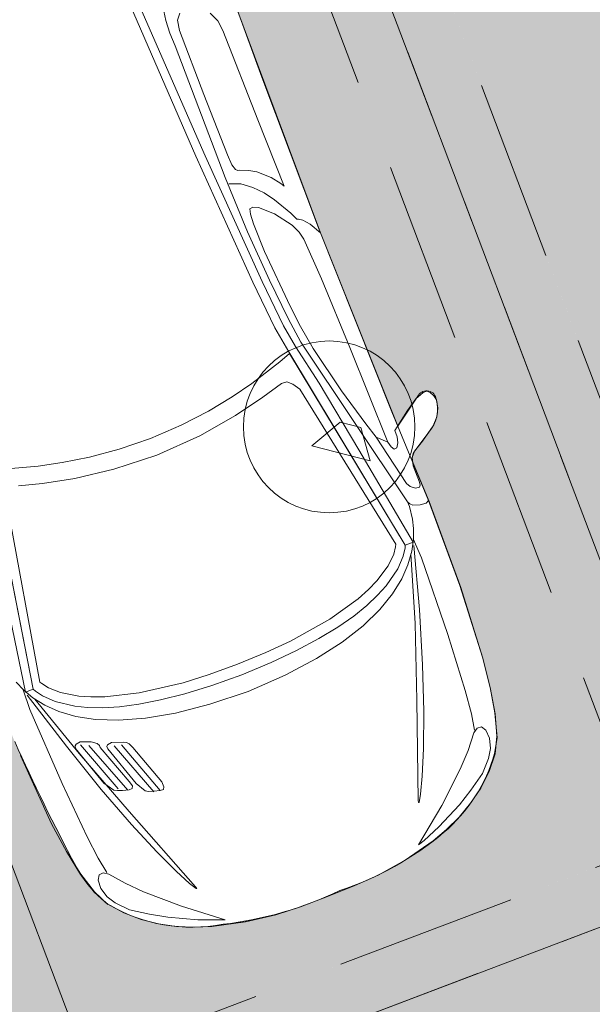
# Model space of a CAD drawing. Header units: millimetres. Extents: x -128777 to 62214, y -97338 to 68850.
# Tile 15 of 102: x -84133 to -82131, y -32711 to -29273. Entities that reach past the tile are written whole.
import ezdxf

# ---------------------------------------------------------------- set-up
doc = ezdxf.new("R2010")
doc.units = ezdxf.units.MM
doc.header["$LTSCALE"] = 200
doc.linetypes.add('HIDDEN2', pattern=[4.7625, 3.175, -1.5875])
for name, color, linetype, lineweight in [('A-ANNO-DIMS', 1, 'Continuous', 9), ('A-ANNO-DIMS-200', 1, 'Continuous', 9), ('A-DETL', 1, 'Continuous', 25), ('A-DETL-MBND', 170, 'HIDDEN2', 13), ('A-DETL-PATT', 9, 'Continuous', 13), ('A-FLOR-PATT', 8, 'Continuous', 13), ('C-PKNG', 1, 'Continuous', 13)]:
    doc.layers.add(name, color=color, linetype=linetype, lineweight=lineweight)
doc.layers.add('A-DETL-GENF', color=92, linetype='Continuous', lineweight=13, transparency=0.3)
doc.styles.add('Tahoma_1', font='tahoma.ttf', dxfattribs={"height": 342.777778})
doc.dimstyles.new('P_L_1_8', dxfattribs={"dimscale": 304.8, "dimtxt": 360, "dimasz": 1.312336, "dimexe": 0.853018, "dimexo": 0.0625, "dimgap": 0.19685, "dimtad": 1, "dimdec": 0, "dimzin": 0, "dimdsep": 46, "dimtxsty": 'Tahoma_1', "dimblk1": 'DOTSMALL', "dimblk2": 'DOTSMALL', "dimsah": 1, "dimcen": 0.09, "dimdle": 0.853018, "dimadec": 1, "dimazin": 0, "dimtfac": 1, "dimtdec": 0, "dimtix": 1, "dimtmove": 0, "dimatfit": 3, "dimfxl": 1, "dimtvp": 1, "dimtolj": 1, "dimtzin": 0, "dimarcsym": 0})

# ---------------------------------------------------------------- blocks, each defined once
blk = doc.blocks.new('90_P_L_parkeervak_type2 - 2500x5000-V12-Situatie')
at = {"layer": 'A-DETL-PATT'}
blk.add_hatch(color=256, dxfattribs=at).paths.add_polyline_path([(2300, 4800), (200, 4800), (200, 200), (2300, 200), (2300, 3859.3)], flags=0)
at = {"layer": 'A-DETL-MBND'}
for p, q in [((2500, 0.2), (2500, 5000)), ((2300, 200), (2300, 4800))]:
    blk.add_line(p, q, dxfattribs=at)
blk = doc.blocks.new('90_P_L_parkeervak_type2 - 2500x5000-V13-Situatie')
at = {"layer": 'A-DETL-PATT'}
h = blk.add_hatch(color=256, dxfattribs=at)
h.paths.add_polyline_path([(2300, 4800), (200, 4800), (200, 200), (2300, 200), (2300, 4698)], flags=0)
h.paths.add_polyline_path([(1764.2, 4503.7), (1841.3, 4472), (1913, 4429.5), (1977.9, 4377.2), (2034.7, 4316.1), (2065.7, 4252.8), (2081.2, 4208.6), (2094, 4139.5), (2119.5, 3910.4), (2138.2, 3669), (2145, 3466.5), (2141.7, 3253.8), (2145, 3244.1), (2150.7, 3235.6), (2158.3, 3228.7), (2175, 3219.3), (2258, 3166.7), (2280.5, 3139.7), (2294.2, 3108.4), (2299.2, 3086.4), (2297, 3064.7), (2291.4, 3055.7), (2278, 3046.5), (2261.8, 3044.6), (2246.6, 3050.4), (2137.5, 2762.4), (2135.8, 2397.2), (2151.7, 1500.1), (2149.3, 1339.8), (2133.6, 1161), (2113.1, 1015.4), (2113.2, 992.6), (2106.7, 964.4), (2091.6, 935.7), (2072, 913.1), (2018.8, 869.6), (1957.2, 832.8), (1907.8, 810.4), (1844.1, 791.4), (1601.3, 756), (1423, 742.7), (1244.1, 741.5), (1065.6, 752.4), (822.3, 784.6), (758.4, 802.7), (686.2, 836.2), (629, 873.6), (589.3, 906.1), (570.6, 928.2), (557.4, 954), (550.5, 982.2), (550.2, 1011.1), (524.8, 1169.3), (509.8, 1328.8), (505.2, 1489), (509.1, 2386.3), (496, 3113.5), (389.5, 3037.9), (374.4, 3031.9), (358.2, 3033.6), (344.6, 3042.7), (336.8, 3056.9), (336.5, 3073.2), (346.5, 3110.7), (356.5, 3130.8), (381, 3157.1), (401.9, 3171.6), (478.4, 3221.9), (485.3, 3231.2), (490.1, 3243.7), (491.4, 3256.2), (485.5, 3398.3), (489, 3718.3), (505, 3972.7), (516.8, 4081.7), (533.3, 4170.1), (556.9, 4254.6), (584.1, 4302.4), (638.7, 4365.5), (702, 4419.8), (772.7, 4464.2), (849.2, 4497.7), (949.1, 4527.5), (1051.5, 4547.7), (1155.4, 4557.9), (1259.7, 4558.2), (1366.3, 4563), (1473, 4558.8), (1578.9, 4545.8), (1683.3, 4524)], flags=0)
h.paths.add_polyline_path([(2139.1, 3124.6), (2137.5, 2762.4), (2246.6, 3050.4), (2152.7, 3115.2)], flags=0)
at = {"layer": 'A-DETL-MBND'}
for p, q in [((0, 5000), (0, 0.2)), ((2500, 5000), (0, 5000)), ((200, 4800), (200, 200)), ((2300, 4800), (200, 4800)), ((2300, 200), (2300, 4800))]:
    blk.add_line(p, q, dxfattribs=at)
blk = doc.blocks.new('90_P_L_D_Auto - Auto 1-21766432-Situatie')
at = {"layer": 'A-DETL-GENF'}
for p, q in [((2306.5, 1795.5), (2298.1, 1786.4)), ((2298.1, 1786.4), (2306.5, 1795.5)), ((2322.5, 1803.1), (2306.5, 1795.5)), ((2306.5, 1795.5), (2322.5, 1803.1)), ((2337.8, 1806.2), (2322.5, 1803.1)), ((2322.5, 1803.1), (2337.8, 1806.2)), ((2367.5, 1800.8), (2337.8, 1806.2)), ((2337.8, 1806.2), (2367.5, 1800.8)), ((2394.2, 1785.6), (2367.5, 1800.8)), ((2367.5, 1800.8), (2394.2, 1785.6)), ((2298.1, 1786.4), (2297.4, 1772.6)), ((2297.4, 1772.6), (2298.1, 1786.4)), ((2297.4, 1772.6), (2309.6, 1739.9)), ((2309.6, 1739.9), (2297.4, 1772.6)), ((2418.6, 1762.7), (2394.2, 1785.6)), ((2394.2, 1785.6), (2418.6, 1762.7)), ((2455.9, 1708.6), (2418.6, 1762.7)), ((2418.6, 1762.7), (2455.9, 1708.6)), ((2300.4, 1753.6), (2375.3, 1646.7)), ((2309.6, 1739.9), (2337, 1698.7)), ((2337, 1698.7), (2309.6, 1739.9)), ((2476.4, 1672.6), (2434, 1740.4)), ((2337, 1698.7), (2385.8, 1632.4)), ((2375.3, 1646.7), (2337, 1698.7)), ((2477.3, 1669.7), (2455.9, 1708.6)), ((2455.9, 1708.6), (2477.3, 1669.7)), ((2656.4, 1653.7), (2321, 1645.3)), ((2495.6, 1654.5), (2477.3, 1669.7)), ((2477.3, 1669.7), (2495.6, 1654.5)), ((2523.8, 1647.6), (2495.6, 1654.5)), ((2495.6, 1654.5), (2513.4, 1650.1)), ((2513.4, 1650.1), (2656.4, 1653.7)), ((2660.1, 1655.2), (2515.2, 1650.2)), ((2972, 1648.4), (2656.4, 1653.7)), ((2656.4, 1653.7), (2661.7, 1643)), ((2656.4, 1653.7), (2972, 1648.4)), ((2980, 1649.7), (2660.1, 1655.2)), ((1647.9, 1638.5), (750.7, 1648.4)), ((1067.1, 1643), (819.3, 1647.6)), ((819.3, 1647.6), (1067, 1643)), ((1629.6, 1638.5), (1067, 1643)), ((1067.1, 1643), (1629.6, 1638.5)), ((1606.8, 1616.4), (1584.6, 1597.3)), ((1648.3, 1638.7), (1606.8, 1616.4)), ((2321, 1645.3), (1629.6, 1638.5)), ((1629.6, 1638.5), (2321, 1645.3)), ((2375.3, 1646.7), (1647.9, 1638.5)), ((2321, 1645.3), (2375.3, 1646.7)), ((2385.8, 1632.4), (2409.4, 1631.6)), ((2409.4, 1631.6), (2429.2, 1626.3)), ((2429.2, 1626.3), (2445.3, 1616.4)), ((2445.3, 1616.4), (2446, 1605.7)), ((2585.5, 1647.6), (2523.8, 1647.6)), ((2596.2, 1646.1), (2585.5, 1647.6)), ((2587.8, 1611.8), (2600, 1627.1)), ((2601.5, 1641.5), (2596.2, 1646.1)), ((2600, 1627.1), (2601.5, 1641.5)), ((2660.2, 1620.2), (2651.1, 1596.5)), ((2661.7, 1643), (2660.2, 1620.2)), ((3234.2, 1632.4), (2972, 1648.4)), ((2972, 1648.4), (3234.2, 1632.4)), ((3234.4, 1631.9), (2980, 1649.7)), ((3343.2, 1619.4), (3234.2, 1632.4)), ((3234.2, 1632.4), (3343.2, 1619.4)), ((3343.2, 1619.4), (3234.4, 1631.9)), ((3431.6, 1602.3), (3343.2, 1619.4)), ((3435.5, 1601.9), (3343.2, 1619.4)), ((3343.2, 1619.4), (3435.5, 1601.9)), ((1576.3, 1584.4), (1574, 1579)), ((1584.6, 1597.3), (1576.3, 1584.4)), ((1799.6, 1583.6), (1647.9, 1576.7)), ((2058.8, 1589.7), (1799.6, 1583.6)), ((2634.3, 1582.8), (1979.5, 1437.2)), ((2414.8, 1595), (2058.8, 1589.7)), ((2384.3, 1563), (2573.3, 1602.7)), ((2414.8, 1595), (2384.3, 1563)), ((2384.3, 1563), (2414.8, 1595)), ((2434.6, 1599.6), (2414.8, 1595)), ((2446, 1605.7), (2434.6, 1599.6)), ((2573.3, 1602.7), (2587.8, 1611.8)), ((2643.5, 1588.2), (2634.3, 1582.8)), ((2634.3, 1582.8), (2651.8, 1583.6)), ((2651.1, 1596.5), (2643.5, 1588.2)), ((2651.8, 1583.6), (2697.6, 1578.2)), ((3515.9, 1578.1), (3431.6, 1602.3)), ((3510.2, 1579.8), (3435.5, 1601.9)), ((3435.5, 1601.9), (3510.2, 1579.8)), ((827.7, 1570.6), (794.1, 1555.4)), ((866.6, 1575.2), (827.7, 1570.6)), ((1201.2, 1576), (866.6, 1575.2)), ((1450.5, 1579), (1201.2, 1576)), ((1405.5, 1547), (1437.5, 1571.4)), ((1437.5, 1571.4), (1450.5, 1579)), ((1546.5, 1566.8), (1482.5, 1530.2)), ((1587.7, 1555.4), (1529, 1512.7)), ((1574, 1579), (1546.5, 1566.8)), ((1618.9, 1569.9), (1587.7, 1555.4)), ((1647.9, 1576.7), (1618.9, 1569.9)), ((2327.9, 1546.2), (2384.3, 1563)), ((2403.3, 1490.6), (2772.3, 1551.6)), ((2697.6, 1578.2), (2728.8, 1569.9)), ((2728.8, 1569.9), (2763.7, 1555.5)), ((2762.4, 1555.4), (2834, 1559.2)), ((2763.8, 1555.5), (2800.5, 1534.8)), ((2772.3, 1551.6), (2772.3, 1521.8)), ((3000.2, 1486.8), (2784.5, 1549.3)), ((2834, 1559.2), (3116.8, 1547.8)), ((3116.8, 1547.8), (3321.9, 1534.1)), ((3476.7, 1551.6), (3460.6, 1540.9)), ((3507.1, 1553.1), (3476.7, 1551.6)), ((3542.2, 1544), (3507.1, 1553.1)), ((3565.8, 1551.6), (3510.2, 1579.8)), ((3510.2, 1579.8), (3565.8, 1551.6)), ((3563.5, 1550.6), (3515.9, 1578.1)), ((3615.4, 1509.6), (3565.8, 1551.6)), ((3565.8, 1551.6), (3615.4, 1509.6)), ((1369.7, 1507.4), (1405.5, 1547)), ((1482.5, 1530.2), (1447.4, 1505.1)), ((2772.3, 1521.8), (1995.5, 1385.4)), ((2772.3, 1521.8), (2001.6, 1385.4)), ((2189.9, 1508.1), (2327.9, 1546.2)), ((2781.4, 1518), (2772.3, 1521.8)), ((2805.8, 1501.3), (2781.4, 1518)), ((2800.5, 1534.8), (2839.4, 1505.8)), ((2807.9, 1529.3), (3039.9, 1454.8)), ((3321.9, 1534.1), (3405, 1524.9)), ((3405, 1524.9), (3462.2, 1514.2)), ((3460.6, 1540.9), (3459.1, 1525.7)), ((3459.1, 1525.7), (3470.5, 1508.1)), ((3572.7, 1524.1), (3542.2, 1544)), ((3613.8, 1486), (3572.7, 1524.1)), ((1342.2, 1454.8), (1354.4, 1483)), ((1354.4, 1483), (1369.7, 1507.4)), ((1447.4, 1505.1), (1414.7, 1474.6)), ((1529, 1512.7), (1487.8, 1467.7)), ((2016.1, 1468.5), (2189.9, 1508.1)), ((2757.8, 1492.1), (2131.2, 1374)), ((2135.7, 1444.9), (2403.3, 1490.6)), ((2765.4, 1488.3), (2757.8, 1492.1)), ((2787.5, 1472.3), (2765.4, 1488.3)), ((2840.1, 1467), (2805.8, 1501.3)), ((2839.4, 1505.8), (2877.5, 1467.7)), ((3184.7, 1427.3), (3000.2, 1486.8)), ((3470.5, 1508.1), (3520.1, 1467.7)), ((3653.5, 1427.3), (3613.8, 1486)), ((3658.8, 1461.6), (3615.4, 1509.6)), ((3615.4, 1509.6), (3658.8, 1461.6)), ((755.3, 1456.3), (775.8, 1440.3)), ((1334.6, 1441.1), (1340.7, 1447.1)), ((1340.7, 1447.1), (1342.2, 1454.8)), ((1414.7, 1474.6), (1388.7, 1440.3)), ((1487.8, 1467.7), (1479.4, 1450.2)), ((1479.4, 1450.2), (1481, 1438.7)), ((1638.8, 1432.7), (1849.2, 1447.1)), ((1849.2, 1447.1), (1928.4, 1454.8)), ((1928.4, 1454.8), (2016.1, 1468.5)), ((1987.2, 1413.6), (2135.7, 1444.9)), ((2818, 1439.5), (2787.5, 1472.3)), ((2880.5, 1408.3), (2840.1, 1467)), ((2877.5, 1467.7), (2914.8, 1418.9)), ((3039.9, 1454.8), (3292.2, 1364)), ((3520.1, 1467.7), (3571.2, 1418.9)), ((3695.4, 1409.8), (3658.8, 1461.6)), ((3658.8, 1461.6), (3695.4, 1409.8)), ((775.8, 1440.3), (811.7, 1433.4)), ((811.7, 1433.4), (1050.3, 1431.9)), ((1050.3, 1431.9), (1277.4, 1433.4)), ((1277.4, 1433.4), (1315.5, 1434.9)), ((1315.5, 1434.9), (1334.6, 1441.1)), ((1388.7, 1440.3), (1372.7, 1401.4)), ((1481, 1438.7), (1499.3, 1433.4)), ((1499.3, 1433.4), (1534.3, 1431.1)), ((1534.3, 1431.1), (1638.8, 1432.7)), ((1737.9, 1412.1), (1552.6, 1402.2)), ((1886.5, 1425), (1737.9, 1412.1)), ((1979.5, 1437.2), (1886.5, 1425)), ((1904.1, 1400.6), (1987.2, 1413.6)), ((2853.1, 1383.9), (2818, 1439.5)), ((2914.8, 1418.9), (2949.9, 1358)), ((3337.2, 1373.2), (3184.7, 1427.3)), ((3571.2, 1418.9), (3666.5, 1313)), ((3686.3, 1371.7), (3653.5, 1427.3)), ((761.4, 1401.4), (711.8, 1409)), ((807.9, 1399.1), (761.4, 1401.4)), ((855.9, 1399.9), (807.9, 1399.1)), ((1348.3, 1397.6), (855.9, 1399.9)), ((1252.3, 1359.5), (1733.3, 1386.9)), ((1552.6, 1402.2), (1348.3, 1397.6)), ((1733.3, 1386.9), (1904.1, 1400.6)), ((1995.5, 1385.4), (1900.2, 1370.1)), ((2001.6, 1385.4), (2017.6, 1343.5)), ((2870.6, 1345.7), (2853.1, 1383.9)), ((2900.4, 1368.6), (2880.5, 1408.3)), ((3725.9, 1354.9), (3695.4, 1409.8)), ((3695.4, 1409.8), (3725.9, 1354.9)), ((577.6, 1330.5), (1252.3, 1359.5)), ((1723.4, 1355.7), (1241.6, 1328.2)), ((1900.2, 1370.1), (1723.4, 1355.7)), ((2017.6, 1343.5), (2052.7, 1225.3)), ((2091.6, 1341.2), (2089.2, 1321.4)), ((2106.8, 1358), (2091.6, 1341.2)), ((2131.2, 1374), (2106.8, 1358)), ((2888.1, 1300), (2870.6, 1345.7)), ((2920.2, 1320.6), (2900.4, 1368.6)), ((2949.9, 1358), (2981.9, 1283.3)), ((3292.2, 1364), (3620.7, 1242.1)), ((3457.6, 1325.2), (3337.2, 1373.2)), ((3732.8, 1276.4), (3686.3, 1371.7)), ((3751.1, 1297.7), (3725.9, 1354.9)), ((3725.9, 1354.9), (3751.1, 1297.7)), ((1241.6, 1328.2), (577.6, 1301.6)), ((2089.2, 1321.4), (2111.4, 1243.6)), ((2938.5, 1264.2), (2920.2, 1320.6)), ((3546, 1286.3), (3457.6, 1325.2)), ((3666.5, 1313), (3765.6, 1187.2)), ((2918.7, 1182.6), (2888.1, 1300)), ((2981.9, 1283.3), (3008.6, 1194.1)), ((3602.4, 1258.1), (3546, 1286.3)), ((3757.9, 1211.6), (3732.8, 1276.4)), ((3770.9, 1239.8), (3751.1, 1297.7)), ((3751.1, 1297.7), (3770.9, 1239.8)), ((2111.4, 1243.6), (2136.5, 1130.8)), ((2954.5, 1198.6), (2938.5, 1264.2)), ((3627.6, 1242.8), (3602.4, 1258.1)), ((3620.7, 1242.1), (3627.6, 1240.6)), ((3627.6, 1240.6), (3627.6, 1242.8)), ((3798.3, 1124.7), (3770.9, 1239.8)), ((3770.9, 1239.8), (3798.3, 1124.7)), ((2052.7, 1225.3), (2071, 1143.8)), ((3765.6, 1187.2), (3757.9, 1211.6)), ((2940.7, 1026.4), (2918.7, 1182.6)), ((2968.2, 1122.4), (2954.5, 1198.6)), ((3008.6, 1194.1), (3029.9, 1088.9)), ((2071, 1143.8), (2087.7, 1048.4)), ((2136.5, 1130.8), (2157.1, 989)), ((2978.9, 1034.7), (2968.2, 1122.4)), ((3812.8, 1017.2), (3798.3, 1124.7)), ((3798.3, 1124.7), (3812.8, 1017.2)), ((3029.9, 1088.9), (3044.4, 966.9)), ((2087.7, 1048.4), (2099.2, 941.7)), ((2985.7, 936.4), (2978.9, 1034.7)), ((2946.9, 931.8), (2940.7, 1026.4)), ((3818.1, 925.7), (3812.8, 1017.2)), ((3812.8, 1017.2), (3818.1, 925.7)), ((2157.1, 989), (2166.3, 825.1)), ((3044.4, 966.9), (3050.5, 825.1)), ((2099.2, 941.7), (2103.7, 825.1)), ((2949.1, 825.1), (2946.9, 931.8)), ((2988.8, 825.1), (2985.7, 936.4)), ((3818.9, 825.1), (3818.1, 925.7)), ((3818.1, 925.7), (3818.9, 825.1)), ((2103.7, 825.1), (2099.2, 709.2)), ((2166.3, 825.1), (2157.9, 666.5)), ((2946.9, 719.1), (2949.1, 825.1)), ((2985.7, 714.6), (2988.8, 825.1)), ((3050.5, 825.1), (3044.4, 684.1)), ((3818.1, 724.5), (3818.9, 825.1)), ((3818.9, 825.1), (3818.1, 724.5)), ((3812.8, 633.8), (3818.1, 724.5)), ((3818.1, 724.5), (3812.8, 633)), ((2099.2, 709.2), (2087.7, 602.5)), ((2940.7, 624.6), (2946.9, 719.1)), ((2978.9, 615.5), (2985.7, 714.6)), ((2157.9, 666.5), (2138.8, 527.8)), ((3044.4, 684.1), (3029.9, 561.3)), ((2918.7, 468.3), (2940.7, 624.6)), ((3798.3, 526.3), (3812.8, 633.8)), ((3812.8, 633), (3798.3, 525.5)), ((2087.7, 602.5), (2071, 506.5)), ((2968.2, 528.6), (2978.9, 615.5)), ((3029.9, 561.3), (3008.6, 456.2)), ((2138.8, 527.8), (2114.4, 416.5)), ((2954.5, 452.3), (2968.2, 528.6)), ((3770.9, 411.2), (3798.3, 526.3)), ((3798.3, 525.5), (3770.9, 410.4)), ((2071, 506.5), (2052.7, 424.1)), ((2888.1, 350.9), (2918.7, 468.3)), ((2938.5, 386), (2954.5, 452.3)), ((3008.6, 456.2), (2981.9, 367)), ((3666.5, 337.2), (3765.6, 463)), ((3765.6, 463), (3757.2, 439.4)), ((2052.7, 424.1), (2017.6, 306)), ((2114.4, 416.5), (2091.6, 335.7)), ((3065, 344.9), (3263.2, 413.5)), ((3263.2, 413.5), (3065, 344.9)), ((3065, 344.9), (3263.2, 413.5)), ((3236.5, 429.5), (3088.6, 378.4)), ((3254.8, 430.2), (3236.5, 429.5)), ((3263.2, 425.6), (3254.8, 430.2)), ((3257.1, 391.4), (3263.2, 413.5)), ((3263.2, 413.5), (3263.2, 425.6)), ((3757.2, 439.4), (3732, 373.8)), ((2920.2, 329.6), (2938.5, 386)), ((3058.9, 319.7), (3258.6, 391.4)), ((3258.6, 391.4), (3058.9, 319.7)), ((3058.9, 319.7), (3258.6, 391.4)), ((3088.6, 378.4), (3071.9, 371.5)), ((3251, 374.6), (3257.1, 391.4)), ((3292.2, 286.1), (3620.7, 407.4)), ((3602.4, 392.1), (3546, 363.9)), ((3627.6, 407.4), (3602.4, 392.1)), ((3620.7, 407.4), (3627.6, 409.7)), ((3627.6, 409.7), (3627.6, 407.4)), ((3751.1, 352.5), (3770.9, 411.2)), ((3770.9, 410.4), (3751.1, 352.4)), ((2870.6, 305.2), (2888.1, 350.9)), ((2981.9, 367), (2949.9, 292.3)), ((3059.7, 356.3), (3045.2, 315.1)), ((3063.5, 364.7), (3059.7, 356.3)), ((3061.2, 295.3), (3209.1, 344.1)), ((3071.9, 371.5), (3063.5, 364.7)), ((3209.1, 344.1), (3244.9, 363.9)), ((3244.9, 363.9), (3251, 374.6)), ((3546, 363.9), (3457.6, 325)), ((3732, 373.8), (3684.8, 278.5)), ((3725.9, 296.1), (3751.1, 352.5)), ((3751.1, 352.4), (3725.9, 295.3)), ((2900.4, 281.6), (2920.2, 329.6)), ((3045.2, 315.1), (3047.5, 299.1)), ((3194.6, 323.5), (3046.7, 272.4)), ((3212.9, 328.8), (3194.6, 323.5)), ((3221.3, 325), (3212.9, 328.8)), ((3215.2, 290.7), (3221.3, 312.8)), ((3221.3, 312.8), (3221.3, 325)), ((3457.6, 325), (3337.2, 277)), ((3571.2, 231.3), (3666.5, 337.2)), ((2853.1, 267.1), (2870.6, 305.2)), ((2880.5, 242), (2900.4, 281.6)), ((2949.9, 292.3), (2914.8, 231.3)), ((3013.2, 211.4), (3203.7, 278.5)), ((3203.7, 278.5), (3013.2, 211.4)), ((3013.2, 211.4), (3203.7, 278.5)), ((3026.1, 237.4), (3221.3, 308.3)), ((3221.3, 308.3), (3026.1, 237.4)), ((3026.1, 237.4), (3221.3, 308.3)), ((3039.9, 195.5), (3292.2, 286.1)), ((3047.5, 299.1), (3052, 294.5)), ((3052, 294.5), (3061.2, 295.3)), ((3337.2, 277), (3184.7, 222.9)), ((3209.1, 274), (3215.2, 290.7)), ((3684.8, 278.5), (3652, 222.9)), ((3695.4, 240.4), (3725.9, 296.1)), ((3725.9, 295.3), (3695.4, 240.4)), ((2772.3, 127.6), (1995.5, 264.1)), ((2001.6, 263.3), (2772.3, 127.6)), ((2144.1, 273.2), (2757.8, 158.1)), ((2818, 211.4), (2853.1, 267.1)), ((2840.1, 183.2), (2880.5, 242)), ((3017.7, 249.6), (3003.3, 213.7)), ((3029.9, 267.1), (3017.7, 249.6)), ((3039.1, 272.4), (3029.9, 267.1)), ((3046.7, 272.4), (3039.1, 272.4)), ((3167.1, 238.9), (3203, 263.3)), ((3203, 263.3), (3209.1, 274)), ((2787.5, 178.7), (2818, 211.4)), ((2914.8, 231.3), (2877.5, 182.5)), ((3184.7, 222.9), (3000.2, 163.4)), ((3003.3, 213.7), (3005.5, 197.7)), ((3019.3, 190.1), (3167.1, 238.9)), ((3520.1, 182.5), (3571.2, 231.3)), ((3652, 222.9), (3612.3, 163.4)), ((3658.8, 189.3), (3695.4, 240.4)), ((3695.4, 240.4), (3658.8, 188.6)), ((2765.4, 162.7), (2787.5, 178.7)), ((2805.8, 149), (2840.1, 183.2)), ((2807.4, 120), (3039.9, 195.5)), ((2877.5, 182.5), (2839.4, 144.4)), ((3005.5, 197.7), (3010.1, 192.4)), ((3010.1, 192.4), (3019.3, 190.1)), ((3470.5, 141.3), (3520.1, 182.5)), ((3615.4, 141.3), (3658.8, 189.3)), ((3658.8, 188.6), (3615.4, 140.6)), ((2403.3, 159.6), (2772.3, 98.6)), ((2757.8, 158.1), (2765.4, 162.7)), ((2781.4, 132.2), (2805.8, 149)), ((3000.2, 163.4), (2784.5, 100.1)), ((2839.4, 144.4), (2800.5, 115.4)), ((3459.1, 123.8), (3470.5, 141.3)), ((3563.8, 96.9), (3615.4, 141.3)), ((3615.4, 140.6), (3563.8, 96.9)), ((3612.3, 163.4), (3571.9, 125.3)), ((2800.5, 115.4), (2763.9, 94.8)), ((2772.3, 127.6), (2781.4, 132.2)), ((2772.3, 98.6), (2772.3, 127.6)), ((3116.8, 102.5), (3321.9, 116.9)), ((3321.9, 116.9), (3405, 126.1)), ((3405, 126.1), (3462.2, 136)), ((3460.6, 108.5), (3459.1, 123.8)), ((3476.7, 98.6), (3460.6, 108.5)), ((3542.2, 106.3), (3507.1, 96.3)), ((3571.9, 125.3), (3542.2, 106.3)), ((2763.9, 94.8), (2728.8, 80.3)), ((2762, 94.1), (2834, 90.2)), ((2834, 90.2), (3116.8, 102.5)), ((3435.5, 49.1), (3510.2, 71.2)), ((3510.2, 70.4), (3435.5, 48.3)), ((3507.1, 96.3), (3476.7, 98.6)), ((3510.2, 71.2), (3568.1, 99.7)), ((3568.1, 99.7), (3510.2, 70.4)), ((3343.2, 31.5), (3435.5, 49.1)), ((3435.5, 48.3), (3343.2, 30.8)), ((2972, 1.8), (3234.2, 17.8)), ((3234.2, 17.8), (2972, 1.8)), ((3234.2, 17.8), (3343.2, 31.5)), ((3343.2, 30.8), (3234.2, 17.8))]:
    blk.add_line(p, q, dxfattribs=at)
for centre, radius, start, end in [((2328.3, 1773.2), 34.1, 77, 215), ((2325, 1684.5), 122.5, 27.15, 84.85), ((2516.8, 1697.8), 47.7, 212, 268), ((3224.8, 1101), 562.9, 18.9957, 53.0043), ((2728.4, 930.1), 1087.9, 357.0043, 18.9957), ((2539.9, 771.5), 1279, 345.4359, 4.5641), ((3207.9, 554.2), 579.3, 308.369, 349.631), ((3351.8, 457.6), 417.6, 276.9045, 301.0955), ((2526.3, 7274.7), 7284.5, 273.09547, 276.90453)]:
    blk.add_arc(centre, radius, start, end, dxfattribs=at)
blk = doc.blocks.new('90_P_L_D_Boom_te_kappen - boom_d6000-V161-Situatie')
at = {"layer": 'A-DETL-GENF'}
for p, q in [((-43.1, -25.8), (55.9, 57.4)), ((55.9, 57.4), (128.7, 38.7)), ((128.7, 38.7), (160.8, -78.3)), ((160.8, -78.3), (-43.1, -25.8))]:
    blk.add_line(p, q, dxfattribs=at)
blk = doc.blocks.new('DIMBLOCK45-Situatie')
at = {"layer": 'A-ANNO-DIMS-200', "transparency": 16777216}
h = blk.add_hatch(color=256, dxfattribs=at)
edge = h.paths.add_edge_path(flags=0)
edge.add_arc((-69142.1, -29873.9), 50, 0, 360)
h = blk.add_hatch(color=256, dxfattribs=at)
edge = h.paths.add_edge_path(flags=0)
edge.add_arc((-90254.4, -37872.6), 50, 0, 360)
for p, q in [((-69234.2, -29630.7), (-69050, -30117)), ((-69142.1, -29873.9), (-69234.2, -29630.7)), ((-69142.1, -29873.9), (-90254.4, -37872.6)), ((-90346.5, -37629.5), (-90162.3, -38115.7)), ((-90254.4, -37872.6), (-90346.5, -37629.5))]:
    blk.add_line(p, q, dxfattribs=at)
for centre in [(-69142.1, -29873.9), (-90254.4, -37872.6)]:
    blk.add_circle(centre, 50, dxfattribs=at)
at = {"layer": 'A-ANNO-DIMS-200', "color": 0, "transparency": 16777216, "insert": (-80476.5, -33633.5), "char_height": 342.78, "width": 1542.857, "attachment_point": 1, "rotation": 20.75, "line_spacing_factor": 1.000232, "style": 'Tahoma_1'}
blk.add_mtext('22577', dxfattribs=at)
blk = doc.blocks.new('_DotSmall')
at = {"color": 0, "linetype": 'ByBlock', "const_width": 0.5}
blk.add_lwpolyline([(-0.0625, 0, 1), (0.0625, 0, 1)], format="xyb", close=True, dxfattribs=at)
blk = doc.blocks.new('DIMBLOCK48-Situatie')
at = {"layer": 'A-ANNO-DIMS-200', "transparency": 16777216}
h = blk.add_hatch(color=256, dxfattribs=at)
edge = h.paths.add_edge_path(flags=0)
edge.add_arc((-72414.7, -21170.9), 50, 0, 360)
h = blk.add_hatch(color=256, dxfattribs=at)
edge = h.paths.add_edge_path(flags=0)
edge.add_arc((-99014.4, -31248.6), 50, 0, 360)
for p, q in [((-72322.5, -21414), (-72506.8, -20927.7)), ((-72414.7, -21170.9), (-99257.5, -31340.7)), ((-72414.7, -21170.9), (-72322.5, -21414)), ((-98922.2, -31491.7), (-99106.5, -31005.4)), ((-99014.4, -31248.6), (-98922.2, -31491.7))]:
    blk.add_line(p, q, dxfattribs=at)
for centre in [(-72414.7, -21170.9), (-99014.4, -31248.6)]:
    blk.add_circle(centre, 50, dxfattribs=at)
at = {"layer": 'A-ANNO-DIMS-200', "color": 0, "transparency": 16777216, "insert": (-86492.8, -25970), "char_height": 342.78, "width": 1542.857, "attachment_point": 1, "rotation": 20.75, "line_spacing_factor": 1.000232, "style": 'Tahoma_1'}
blk.add_mtext('28445', dxfattribs=at)

msp = doc.modelspace()

# ---------------------------------------------------------------- hatches: boundary and pattern name
at = {"layer": 'A-FLOR-PATT', "lineweight": 5}
h = msp.add_hatch(dxfattribs=at)
h.set_pattern_fill('AR-HBONE', color=256, scale=2, style=0)
h.paths.add_polyline_path([(-75640, -70478.2), (-52354.6, -61656.2), (-54126.1, -56980.4), (-52050.6, -56200.1), (-51019.3, -55812.5), (-50937.3, -55789.5), (-50841.9, -55778.3), (-50753.4, -55780.8), (-50668.6, -55795.4), (-50652, -55798.8), (-50575.9, -55825.3), (-50504, -55861.5), (-50437.4, -55906.9), (-50371.7, -55967.3), (-50325, -56021.8), (-50281.1, -56089.3), (-50245.3, -56165), (-43168.8, -53511.9), (-42975.9, -53430.1), (-42788, -53337.2), (-42605.9, -53233.5), (-42430.2, -53119.4), (-42261.4, -52995.3), (-42100, -52861.6), (-41946.8, -52718.7), (-41802.1, -52567.2), (-41666.5, -52407.4), (-41540.4, -52240.1), (-41424.2, -52065.7), (-41318.4, -51884.8), (-41223.3, -51698.1), (-41139.2, -51506.2), (-41066.4, -51309.7), (-41005.2, -51109.1), (-40955.7, -50905.4), (-40918.2, -50699.1), (-40892.7, -50490.6), (-40879.4, -50270.9), (-40879.4, -50052.5), (-40892.7, -49833.5), (-40918.5, -49620.4), (-40955.7, -49414.8), (-40995.1, -49244.7), (-41054.2, -49043.6), (-41125.2, -48846.8), (-41203.5, -48877.9), (-41285.5, -48897.5), (-41369.4, -48905.4), (-41469, -48898.2), (-41543.4, -48882.7), (-41616, -48857.5), (-41690.9, -48818.8), (-41759.5, -48769.9), (-41824.6, -48706.6), (-41872.7, -48645.5), (-41914.9, -48572.6), (-46798.5, -38044), (-46871.3, -38044), (-46871.3, -37887.1), (-51127.9, -28710.2), (-51156.8, -28630.7), (-51174.1, -28548), (-51179.4, -28463.6), (-51169.8, -28366.3), (-51152.3, -28292.3), (-51123.8, -28217.9), (-51076.8, -28136.4), (-51031.4, -28076.8), (-50971.1, -28017.5), (-50902.9, -27967.5), (-50829.5, -27927.6), (-51460.5, -26567.3), (-51539.1, -26598.3), (-51621.2, -26617.9), (-51705.6, -26625.5), (-51804.4, -26618.2), (-51879, -26602.5), (-51956.2, -26574.7), (-52027.1, -26537.8), (-52095.7, -26488.5), (-52160.3, -26425.3), (-52208.6, -26363.4), (-52250.5, -26290.1), (-56466.4, -17198), (-56570.5, -16888.2), (-56654.3, -16600.7), (-56726.5, -16310), (-56786.9, -16016.5), (-56835.4, -15720.8), (-56871.9, -15423.3), (-56896.9, -15111), (-56908.7, -14825.1), (-56908.7, -14518), (-56895.9, -14210.2), (-56870.7, -13906), (-56833.1, -13603.7), (-56786.2, -13317.9), (-56724.7, -13020.2), (-56651, -12725.3), (-56553.9, -12399.9), (-56462.8, -12132.7), (-56358.5, -11862), (-56237.7, -11583), (-56105.6, -11309.2), (-55874.5, -10880.7), (-55805.3, -10754.4), (-55630.9, -10462.8), (-55448, -10181.1), (-55273.4, -9931.1), (-55051.5, -9638.9), (-54870.8, -9416.2), (-54702.5, -9223.4), (-55099.2, -9155.9), (-55500.5, -9073.6), (-55888.5, -8980.3), (-56231.5, -8887), (-56581.5, -8780.2), (-56949.6, -8654.7), (-57313.4, -8517.4), (-57672.6, -8368.3), (-58026.7, -8207.6), (-58427.4, -8007.9), (-58770.6, -7822.3), (-59096.4, -7632.5), (-59417.2, -7431.9), (-59732.4, -7220.7), (-60041.5, -6999.1), (-60343.9, -6767.3), (-60685, -6485.7), (-60928.7, -6273), (-61241.1, -5980.1), (-61489, -5733.6), (-61798.9, -5401.6), (-61995.4, -5182.2), (-62593.5, -5757.2), (-62855.5, -5988.2), (-63071.8, -6196.1), (-63272.8, -6406), (-63473.4, -6633.9), (-63655.3, -6858.4), (-63834.5, -7099.7), (-63999.4, -7342), (-64158, -7597.4), (-64310.1, -7867.9), (-64436.5, -8115), (-64562.3, -8388.7), (-64688, -8699.5), (-64789.7, -8985.9), (-64874.5, -9259.4), (-64947.7, -9533.6), (-65009.5, -9808.1), (-65062.4, -10098.7), (-65103.7, -10396.2), (-65132.4, -10695.1), (-65148.5, -10995), (-65151.9, -11295.4), (-65142.7, -11595.5), (-65120.9, -11895.1), (-65079.9, -12234.5), (-65031.8, -12527.7), (-64970.7, -12822.1), (-64893.7, -13125.8), (-64809.3, -13408.2), (-64728, -13648.9), (-58728.2, -26583.9), (-63263.3, -28689.4), (-53796.5, -49098.9), (-54476.8, -49414.5), (-63944.4, -29003.4), (-68480.2, -31107.2), (-69990.4, -27851.4), (-71762.2, -23176.6), (-92802.1, -31148), (-91027, -35833.2), (-91306.2, -35962.8), (-91222.1, -36144.2), (-92830.8, -36890.4), (-92857, -36912.7), (-93011.1, -37027.7), (-93172.3, -37132.5), (-93339.9, -37226.9), (-93513.1, -37310.3), (-93691.4, -37382.4), (-93873.9, -37443), (-94059.9, -37491.8), (-94176.1, -37514.4), (-95758, -38248.1), (-82085.5, -67724.4), (-81092.3, -67263.7), (-81070.9, -67243), (-80924.5, -67118.3), (-80770.3, -67003.3), (-80609.1, -66898.4), (-80441.6, -66804.1), (-80268.3, -66720.7), (-80090, -66648.5), (-79907.5, -66588), (-79721.5, -66539.2), (-79532.7, -66502.5), (-79419.9, -66487.9), (-77581.2, -65635.1), (-77578.7, -65641.8), (-77488.2, -65599.8), (-76752.8, -67540.9), (-76649.8, -67670.1), (-76539.8, -67827.8), (-76440.2, -67992.3), (-76351.2, -68162.8), (-76273.4, -68338.7), (-76207, -68519.2), (-76152.3, -68703.5), (-76109.6, -68891), (-76078.9, -69080.9), (-76060.5, -69272.3), (-76057.1, -69377.2), (-75676.6, -70381.5)], flags=0)
h.paths.add_polyline_path([(-75523.8, -70220.3), (-77153.6, -65918.7), (-75189.8, -65174.7), (-73560, -69476.3), (-75012.9, -70026.7)], flags=0)
h.paths.add_polyline_path([(-73186, -69334.6), (-74815.7, -65033), (-72851.9, -64288.9), (-71222.2, -68590.6), (-71451.7, -68677.5)], flags=0)
h.paths.add_polyline_path([(-70848.1, -68448.9), (-72477.9, -64147.2), (-70514.1, -63403.2), (-68884.4, -67704.8), (-69260.4, -67847.3), (-69260.9, -67866.5), (-69284.2, -67906.7), (-69329.3, -67941.6), (-69442.1, -67993.2), (-69557.4, -68038.7), (-70443.8, -68372.7), (-70562.4, -68408.8), (-70619.3, -68412.5), (-70663.4, -68397.9), (-70676.5, -68383.8), (-70742.3, -68408.8)], flags=0)
h.paths.add_polyline_path([(-68510.3, -67563.1), (-70140, -63261.5), (-68176.3, -62517.5), (-66546.5, -66819.1), (-67802.2, -67294.9)], flags=0)
h.paths.add_polyline_path([(-81985.2, -67465.3), (-82868.9, -65560.2), (-78695.9, -63624.7), (-77812.3, -65529.7), (-81668.1, -67318.2)], flags=0)
h.paths.add_polyline_path([(-66172.5, -66677.4), (-67802.2, -62375.8), (-65838.4, -61631.8), (-64208.7, -65933.4), (-65464.4, -66409.1)], flags=0)
h.paths.add_polyline_path([(-63834.6, -65791.7), (-65464.4, -61490), (-63500.6, -60746), (-61870.8, -65047.7)], flags=0)
h.paths.add_polyline_path([(-83037.2, -65197.4), (-83920.8, -63292.3), (-79747.9, -61356.8), (-78864.3, -63261.8), (-82868.9, -65119.3)], flags=0)
h.paths.add_polyline_path([(-61496.8, -64905.9), (-63126.5, -60604.3), (-61162.7, -59860.3), (-59533, -64161.9), (-61459.1, -64891.7)], flags=0)
h.paths.add_polyline_path([(-59158.9, -64020.2), (-60788.7, -59718.6), (-58824.9, -58974.6), (-57195.2, -63276.2), (-58450.8, -63751.9)], flags=0)
h.paths.add_polyline_path([(-56821.1, -63134.5), (-58450.8, -58832.9), (-56487.1, -58088.9), (-54857.3, -62390.5), (-55098.8, -62482), (-55120, -62554.5), (-55247.3, -62660.4), (-55503.4, -62806.8), (-55998.3, -62996.6), (-56286.6, -63059), (-56452, -63065.5), (-56523, -63021.5), (-56652.7, -63070.7)], flags=0)
h.paths.add_polyline_path([(-84089.2, -62929.5), (-84972.8, -61024.4), (-80799.8, -59088.8), (-79916.2, -60993.9), (-83920.8, -62851.4)], flags=0)
h.paths.add_polyline_path([(-54483.3, -62248.8), (-56113, -57947.1), (-54149.2, -57203.1), (-52519.5, -61504.7), (-53717.7, -61958.7)], flags=0)
h.paths.add_polyline_path([(-85141.1, -60661.6), (-86024.7, -58756.5), (-81851.8, -56820.9), (-80968.2, -58726), (-84972.8, -60583.5)], flags=0)
h.paths.add_polyline_path([(-86193.1, -58393.7), (-87076.7, -56488.6), (-82903.7, -54553), (-82020.1, -56458.1), (-86024.7, -58315.6)], flags=0)
h.paths.add_polyline_path([(-74425.9, -57620.5), (-75309.6, -55715.5), (-71136.6, -53779.9), (-70253, -55684.9), (-71451.7, -56240.9)], flags=0)
h.paths.add_polyline_path([(-87245, -56125.8), (-88128.6, -54220.7), (-83955.7, -52285.1), (-83072.1, -54190.2), (-87076.7, -56047.7)], flags=0)
h.paths.add_polyline_path([(-69987.4, -55782.2), (-78403, -37639), (-77722.7, -37323.4), (-69307, -55466.6), (-69987.4, -55782.2)], flags=0)
h.paths.add_polyline_path([(-75477.9, -55352.6), (-76361.5, -53447.6), (-72188.6, -51512), (-71305, -53417), (-75309.6, -55274.5)], flags=0)
h.paths.add_polyline_path([(-69209.8, -55201), (-70093.4, -53296), (-65920.5, -51360.4), (-65036.8, -53265.4), (-68317.7, -54787.3)], flags=0)
h.paths.add_polyline_path([(-88297, -53857.9), (-89180.6, -51952.8), (-85007.7, -50017.2), (-84124, -51922.3), (-88128.6, -53779.8)], flags=0)
h.paths.add_polyline_path([(-76529.9, -53084.7), (-77413.5, -51179.7), (-73240.5, -49244.1), (-72356.9, -51149.1), (-76361.5, -53006.6)], flags=0)
h.paths.add_polyline_path([(-70261.7, -52933.1), (-71145.4, -51028.1), (-66972.4, -49092.5), (-66088.8, -50997.5), (-70093.4, -52855.1)], flags=0)
h.paths.add_polyline_path([(-89348.9, -51589.9), (-90232.5, -49684.9), (-86059.6, -47749.3), (-85176, -49654.4), (-89180.6, -51511.9)], flags=0)
h.paths.add_polyline_path([(-58915.4, -51252.8), (-59799, -49347.8), (-55626.1, -47412.2), (-54742.4, -49317.2), (-57633.4, -50658.2)], flags=0)
h.paths.add_polyline_path([(-77581.8, -50816.8), (-78465.4, -48911.8), (-74292.5, -46976.2), (-73408.9, -48881.2), (-77581.2, -50816.5)], flags=0)
h.paths.add_polyline_path([(-71313.7, -50665.2), (-72197.3, -48760.2), (-68024.4, -46824.6), (-67140.7, -48729.6), (-71145.4, -50587.1)], flags=0)
h.paths.add_polyline_path([(-90400.9, -49322), (-91284.5, -47417), (-87111.6, -45481.4), (-86227.9, -47386.5), (-90232.5, -49244)], flags=0)
h.paths.add_polyline_path([(-54428.2, -49281.7), (-53929.2, -49050.3), (-63354.8, -28729.8), (-63852.9, -28963.1), (-54476.8, -49176.8)], flags=0)
h.paths.add_polyline_path([(-59967.3, -48984.9), (-60090.7, -48718.9), (-60170.3, -48703), (-60286.7, -48585.2), (-60454.4, -48342.5), (-60685.9, -47865.7), (-60772.8, -47583.8), (-60791.8, -47416.6), (-60747.6, -47329.2), (-60738.5, -47322.4), (-60851, -47079.9), (-56678, -45144.3), (-55794.4, -47049.3), (-59799, -48906.8)], flags=0)
h.paths.add_polyline_path([(-54306, -48891.9), (-54328.2, -48890), (-54348.7, -48876.4), (-54359.9, -48858), (-54361.1, -48833.3), (-54353.6, -48814.5), (-54340.5, -48800.7), (-54319.7, -48792.8), (-54297.6, -48794.8), (-54277, -48808.3), (-54265.8, -48826.8), (-54263.9, -48849.4), (-54272.1, -48870.2), (-54285.2, -48884), (-54297.3, -48888.6)], flags=0)
h.paths.add_polyline_path([(-54319.9, -48885.8), (-54297.3, -48883.5), (-54277.7, -48867.9), (-54269.9, -48845.2), (-54273.2, -48824.7), (-54285, -48808.3), (-54305.8, -48798.9), (-54328.4, -48801.2), (-54348, -48816.9), (-54355.9, -48839.5), (-54352.5, -48860.1), (-54340.7, -48876.4), (-54325, -48883.5)], flags=0)
h.paths.add_polyline_path([(-53699.2, -48833.3), (-54582.9, -46928.3), (-50409.9, -44992.7), (-49526.3, -46897.7), (-53239.5, -48620.1)], flags=0)
h.paths.add_polyline_path([(-78633.8, -48548.9), (-79517.4, -46643.9), (-75344.4, -44708.3), (-74460.8, -46613.3), (-78465.4, -48470.8)], flags=0)
h.paths.add_polyline_path([(-72365.6, -48397.3), (-73249.3, -46492.3), (-69076.3, -44556.7), (-68192.7, -46461.7), (-72197.3, -48319.2)], flags=0)
h.paths.add_polyline_path([(-91452.8, -47054.1), (-92336.5, -45149.1), (-88163.5, -43213.5), (-87279.9, -45118.5), (-91437, -47046.8)], flags=0)
h.paths.add_polyline_path([(-61019.3, -46717), (-61902.9, -44812), (-57730, -42876.4), (-56846.4, -44781.4), (-60851, -46638.9)], flags=0)
h.paths.add_polyline_path([(-54751.2, -46565.4), (-55634.8, -44660.4), (-51461.9, -42724.8), (-50578.2, -44629.8), (-54582.9, -46487.3)], flags=0)
h.paths.add_polyline_path([(-79685.7, -46281), (-80046.2, -45503.9), (-80246.6, -45091.6), (-80264.8, -45032.4), (-80569.3, -44375.9), (-76396.4, -42440.4), (-76199.5, -42859.5), (-76096.6, -42995.1), (-76003.7, -43137.7), (-75921.3, -43286.7), (-75855.3, -43443.5), (-75800.7, -43604.8), (-75757.8, -43769.5), (-75741.3, -43852.8), (-75512.8, -44345.4), (-79517.4, -46202.9)], flags=0)
h.paths.add_polyline_path([(-73417.6, -46129.4), (-74301.2, -44224.4), (-70128.3, -42288.8), (-69244.6, -44193.8), (-73249.3, -46051.3)], flags=0)
h.paths.add_polyline_path([(-92504.8, -44786.2), (-93388.4, -42881.2), (-89215.5, -40945.6), (-88331.8, -42850.6), (-92336.5, -44708.2)], flags=0)
h.paths.add_polyline_path([(-62071.3, -44449.1), (-62954.9, -42544.1), (-58781.9, -40608.5), (-57898.3, -42513.5), (-61902.9, -44371)], flags=0)
h.paths.add_polyline_path([(-55803.1, -44297.5), (-56686.8, -42392.5), (-52513.8, -40456.9), (-51630.2, -42361.9), (-55634.8, -44219.4)], flags=0)
h.paths.add_polyline_path([(-80737.7, -44013.1), (-81621.3, -42108), (-77448.4, -40172.4), (-76564.7, -42077.5), (-80569.3, -43935)], flags=0)
h.paths.add_polyline_path([(-74469.5, -43861.5), (-75353.2, -41956.5), (-71180.2, -40020.9), (-70296.6, -41925.9), (-74301.2, -43783.4)], flags=0)
h.paths.add_polyline_path([(-93556.7, -42518.3), (-94440.4, -40613.3), (-90267.4, -38677.7), (-89383.8, -40582.8), (-93388.4, -42440.3)], flags=0)
h.paths.add_polyline_path([(-63123.2, -42181.2), (-64006.8, -40276.1), (-59833.9, -38340.6), (-58950.3, -40245.6), (-62954.9, -42103.1)], flags=0)
h.paths.add_polyline_path([(-56855.1, -42029.6), (-57738.7, -40124.6), (-53565.8, -38189), (-52682.1, -40094), (-56846.4, -42025.6)], flags=0)
h.paths.add_polyline_path([(-81789.6, -41745.2), (-82673.3, -39840.1), (-78500.3, -37904.5), (-77616.7, -39809.6), (-81621.3, -41667.1)], flags=0)
h.paths.add_polyline_path([(-75521.5, -41593.6), (-76405.1, -39688.6), (-72232.2, -37753), (-71348.5, -39658), (-75353.2, -41515.5)], flags=0)
h.paths.add_polyline_path([(-94608.7, -40250.4), (-95492.3, -38345.4), (-91319.4, -36409.8), (-90435.7, -38314.8), (-94554.9, -40225.5)], flags=0)
h.paths.add_polyline_path([(-64175.2, -39913.3), (-65058.8, -38008.2), (-60885.8, -36072.6), (-60002.2, -37977.7), (-64006.8, -39835.2)], flags=0)
h.paths.add_polyline_path([(-57907, -39761.7), (-58790.7, -37856.6), (-54617.7, -35921.1), (-53734.1, -37826.1), (-57738.7, -39683.6)], flags=0)
h.paths.add_polyline_path([(-76573.4, -39325.7), (-77457.1, -37420.6), (-73284.1, -35485.1), (-72400.5, -37390.1), (-76448, -39267.5)], flags=0)
h.paths.add_polyline_path([(-65227.1, -37645.4), (-66110.7, -35740.3), (-61937.8, -33804.7), (-61054.2, -35709.8), (-65058.8, -37567.3)], flags=0)
h.paths.add_polyline_path([(-58959, -37493.8), (-59842.6, -35588.7), (-55669.7, -33653.2), (-54786, -35558.2), (-58790.7, -37415.7)], flags=0)
h.paths.add_polyline_path([(-90914.5, -35565.8), (-92544.3, -31264.2), (-90580.6, -30520.1), (-88950.7, -34821.7), (-90206.6, -35297.5)], flags=0)
h.paths.add_polyline_path([(-66279.1, -35377.5), (-67162.7, -33472.4), (-62989.8, -31536.8), (-62106.1, -33441.9), (-66145.1, -35315.3)], flags=0)
h.paths.add_polyline_path([(-60010.9, -35225.9), (-61420.5, -32186.9), (-57247.6, -30251.3), (-55838, -33290.3), (-59842.6, -35147.8)], flags=0)
h.paths.add_polyline_path([(-88576.7, -34680), (-90206.6, -30378.4), (-88242.8, -29634.3), (-86612.9, -33935.9), (-87010.7, -34086.6)], flags=0)
h.paths.add_polyline_path([(-86238.9, -33794.2), (-87868.8, -29492.6), (-85905, -28748.5), (-84275.1, -33050.1), (-85531, -33525.9)], flags=0)
h.paths.add_polyline_path([(-67331, -33109.6), (-68214.7, -31204.5), (-64041.7, -29268.9), (-63158.1, -31174), (-67162.7, -33031.5)], flags=0)
h.paths.add_polyline_path([(-83901.1, -32908.4), (-85531, -28606.8), (-83567.2, -27862.7), (-81937.3, -32164.3), (-83193.1, -32640.1)], flags=0)
h.paths.add_polyline_path([(-81563.3, -32022.6), (-83193.1, -27721), (-81229.4, -26976.9), (-79599.5, -31278.5), (-81444.3, -31977.5)], flags=0)
h.paths.add_polyline_path([(-61588.9, -31824), (-62998.5, -28785), (-58825.5, -26849.4), (-57415.9, -29888.4), (-61459.1, -31763.8)], flags=0)
h.paths.add_polyline_path([(-79225.5, -31136.7), (-80855.3, -26835.2), (-78891.6, -26091.1), (-77261.7, -30392.7), (-78352.7, -30806.1)], flags=0)
h.paths.add_polyline_path([(-76887.6, -30250.9), (-78517.5, -25949.4), (-76553.8, -25205.3), (-74923.9, -29506.9)], flags=0)
h.paths.add_polyline_path([(-74549.8, -29365.1), (-75518.8, -26807.9), (-75532.3, -26824.6), (-75587.3, -26780), (-75547.8, -26731.2), (-76179.7, -25063.6), (-75217.2, -24698.9), (-75081, -24642.5), (-75046.6, -24634.2), (-74216, -24319.5), (-72586.1, -28621.1), (-73101.4, -28816.3), (-73110.1, -28823.1), (-73252, -28917.1), (-73400.3, -29000.8), (-73554.1, -29073.6), (-73714.9, -29129.5), (-73879.2, -29173.8), (-74046.3, -29206.2), (-74169.3, -29220.9), (-74335.4, -29283.9)], flags=0)
h.paths.add_polyline_path([(-63450.1, -29212.6), (-63472.2, -29210.7), (-63492.8, -29197.1), (-63504, -29178.6), (-63505.9, -29156), (-63497.7, -29135.2), (-63484.6, -29121.4), (-63463.8, -29113.5), (-63441.6, -29115.5), (-63421.1, -29129), (-63409.9, -29147.5), (-63408, -29170.1), (-63416.2, -29190.9), (-63429.3, -29204.7), (-63449.9, -29212.5)], flags=0)
h.paths.add_polyline_path([(-63464, -29206.5), (-63441.4, -29204.2), (-63421.8, -29188.6), (-63413.9, -29165.9), (-63417.3, -29145.3), (-63429.1, -29129), (-63449.9, -29119.6), (-63472.5, -29121.9), (-63492.1, -29137.5), (-63499.9, -29160.2), (-63496.6, -29180.8), (-63484.8, -29197.1), (-63469.1, -29204.2)], flags=0)
h.paths.add_polyline_path([(-72212, -28479.4), (-73841.9, -24177.8), (-71878.1, -23433.8), (-70248.2, -27735.3), (-71762, -28308.9)], flags=0)
h.paths.add_polyline_path([(-56008.4, -19677.1), (-56024.2, -19672.5), (-56033.7, -19662.2), (-56035.8, -19654.7), (-56033.7, -19642), (-56025.5, -19631.9), (-56013.4, -19627.3), (-55997.6, -19631.9), (-55990.6, -19637.6), (-55986, -19649.7), (-55987.5, -19659.1), (-55991.5, -19668), (-56000.6, -19674.2), (-56002.9, -19675)], flags=0)
h.paths.add_polyline_path([(-58867, -12131.8), (-58879.8, -12129.7), (-58885.4, -12126.3), (-58892.9, -12115.8), (-58894.4, -12109.4), (-58892.3, -12096.7), (-58884.2, -12086.6), (-58872.1, -12082.1), (-58862.7, -12083.5), (-58853.7, -12087.6), (-58846.2, -12098.1), (-58846.2, -12115.3), (-58849.3, -12120.3), (-58854.9, -12127.2)], flags=0)

# ---------------------------------------------------------------- linework, layer by layer
at = {"layer": 'A-DETL', "lineweight": 13}
msp.add_line((-69990.4, -27851.4), (-90898, -35773.4), dxfattribs=at)
msp.add_circle((-83051.1, -30694.5), 300, dxfattribs=at)

# ---------------------------------------------------------------- block references
at = {"layer": 'A-DETL-GENF'}
msp.add_blockref('90_P_L_D_Boom_te_kappen - boom_d6000-V161-Situatie', (-83068.6, -30735.3), dxfattribs=at)
at = {"layer": 'A-DETL-GENF', "rotation": 291.1362404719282}
msp.add_blockref('90_P_L_D_Auto - Auto 1-21766432-Situatie', (-85204, -29070.4), dxfattribs=at)
at = {"layer": 'C-PKNG', "rotation": 200.7518690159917}
for name, p in [('90_P_L_parkeervak_type2 - 2500x5000-V12-Situatie', (-81113.2, -26719)), ('90_P_L_parkeervak_type2 - 2500x5000-V13-Situatie', (-83451, -27604.8))]:
    msp.add_blockref(name, p, dxfattribs=at)

# ---------------------------------------------------------------- dimensions: what is measured, and where the dimension line sits
at = {"layer": 'A-ANNO-DIMS'}
for base, p1, p2, override, picture, middle in [((-99014.4, -31248.6), (-72322.5, -21414), (-98922.2, -31491.7), {"dimpost": '<>', "dimfxl": 28444.763304}, 'DIMBLOCK48-Situatie', (-85799.3, -25986)), ((-90254.4, -37872.6), (-69234.2, -29630.7), (-90346.5, -37629.5), {"dimpost": '<>', "dimfxl": 22576.701657}, 'DIMBLOCK45-Situatie', (-79782.8, -33650.2))]:
    dim = msp.add_linear_dim(base=base, p1=p1, p2=p2, angle=20.75, dimstyle='P_L_1_8', override=override, dxfattribs=at)
    dim.commit()
    dim.dimension.update_dxf_attribs({"geometry": picture, "text_midpoint": middle})

doc.saveas('drawing.dxf')
